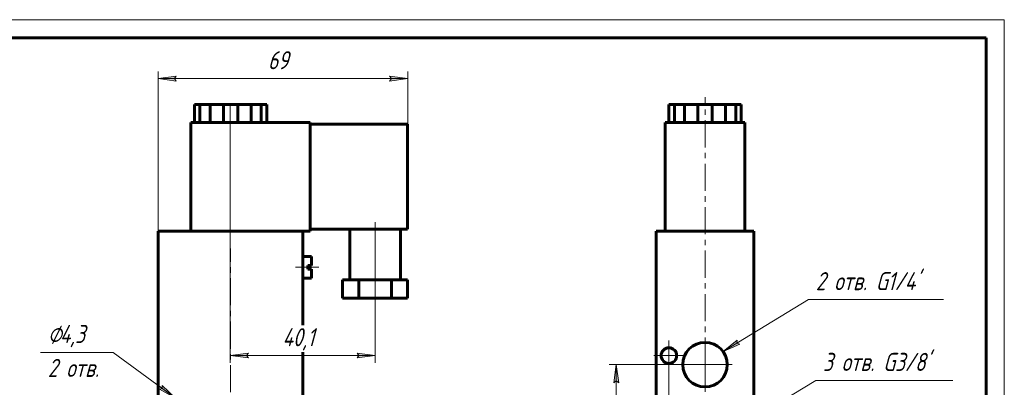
# Model space of a CAD drawing. Header units: millimetres. Extents: x 0 to 420, y 0 to 297.
# Tile 3 of 3: x 148 to 420, y 195 to 297. Entities that reach past the tile are written whole.
import ezdxf

# ---------------------------------------------------------------- set-up
doc = ezdxf.new("R2010")
doc.units = ezdxf.units.MM
for name, pattern in [('K5LT_AXLED', [12, 7.5, -1.5, 1.5, -1.5]), ('K5LT_BASIC', [0]), ('K5LT_THIN', [0])]:
    doc.linetypes.add(name, pattern=pattern)
doc.layers.add('Системный слой', color=7, linetype='Continuous')
doc.layers.add('Системный слой (1)', color=7, linetype='Continuous', true_color=0x6c6c6c)
doc.styles.add('KDIMTEXTSTYLE', font='txt', dxfattribs={"width": 0.96, "oblique": 15, "height": 5})
doc.styles.add('KTEXTSTYLE', font='txt', dxfattribs={"width": 0.96, "height": 5})
doc.dimstyles.new('KDIMSTYLE (1.00)', dxfattribs={"dimtxt": 5, "dimasz": 1, "dimexe": 2, "dimexo": 0, "dimgap": 1, "dimtad": 1, "dimtxsty": 'KDIMTEXTSTYLE', "dimsah": 1, "dimcen": 0, "dimdle": 1, "dimadec": 0, "dimazin": 0, "dimtfac": 0.667, "dimtmove": 0, "dimatfit": 3, "dimfxl": 1, "dimtvp": 1, "dimtolj": 1, "dimtzin": 0, "dimarcsym": 0})

# ---------------------------------------------------------------- blocks, each defined once
blk = doc.blocks.new('U0')
at = {"layer": 'Системный слой (1)', "color": 30, "linetype": 'K5LT_AXLED', "lineweight": 18, "true_color": 0xff8000}
for q in [(327.22, 208.36), (323.07, 204.21), (331.37, 204.21), (327.22, 200.06)]:
    blk.add_line((327.22, 204.21), q, dxfattribs=at)
blk = doc.blocks.new('U3')
at = {"layer": 'Системный слой (1)', "color": 30, "linetype": 'K5LT_AXLED', "lineweight": 18, "true_color": 0xff8000}
for q in [(337.22, 275.61), (329.07, 201.71), (345.37, 201.71), (337.22, 79.21)]:
    blk.add_line((337.22, 201.71), q, dxfattribs=at)
blk = doc.blocks.new('D2')
at = {"layer": 'Системный слой (1)'}
for points in [[(313.33, 196.71), (312.67, 201.71), (312.01, 196.71), (312.67, 197.21)], [(312.67, 156.71), (313.33, 161.71), (312.67, 161.21), (312.01, 161.71)]]:
    blk.add_hatch(color=7, dxfattribs=at).paths.add_polyline_path(points)
at = {"layer": 'Системный слой (1)', "color": 7, "linetype": 'K5LT_THIN', "lineweight": 18, "true_color": 0xffffff}
for p, q in [((337.22, 201.71), (310.67, 201.71)), ((312.01, 196.71), (312.67, 201.71)), ((312.67, 201.71), (313.33, 196.71)), ((312.67, 197.21), (312.01, 196.71)), ((313.33, 196.71), (312.67, 197.21)), ((312.67, 156.71), (312.01, 161.71)), ((312.01, 161.71), (312.67, 161.21)), ((312.67, 161.21), (313.33, 161.71)), ((313.33, 161.71), (312.67, 156.71)), ((337.22, 156.71), (310.67, 156.71))]:
    blk.add_line(p, q, dxfattribs=at)
blk.add_wipeout([(311.67, 175.39), (304.29, 175.39), (304.29, 182.72), (311.67, 182.72)]).dxf.layer = 'Системный слой (1)'
blk.add_line((312.67, 156.71), (312.67, 201.71), dxfattribs=at)
at = {"layer": 'Системный слой (1)', "color": 7, "insert": (305.08, 175.39), "char_height": 5, "attachment_point": 1, "rotation": 90, "style": 'KTEXTSTYLE'}
blk.add_mtext('\\fArial|b0|c204|p34;\\H5.0;\\W1.000;\\Q15;\\fGOST Type AU|b0|i0|c204|p34;\\Q15;\\W0.960;45', dxfattribs=at)
blk = doc.blocks.new('KDIMARROW_01')
at = {"layer": 'Системный слой'}
blk.add_hatch(color=0, dxfattribs=at).paths.add_polyline_path([(-5, -0.66), (0, 0), (-5, 0.66), (-4.5, 0)])
at = {"layer": 'Системный слой', "color": 0, "linetype": 'K5LT_THIN', "lineweight": 18}
for p, q in [((-4.5, 0), (-5, 0.66)), ((-5, 0.66), (0, 0)), ((0, 0), (-5, -0.66)), ((-5, -0.66), (-4.5, 0))]:
    blk.add_line(p, q, dxfattribs=at)
at = {"layer": 'Системный слой (1)', "color": 0, "linetype": 'K5LT_THIN', "lineweight": 18}
blk.add_line((102.89, 179.21), (101.89, 179.21), dxfattribs=at)
blk = doc.blocks.new('U5')
at = {"layer": 'Системный слой (1)'}
blk.add_hatch(color=7, dxfattribs=at).paths.add_polyline_path([(342.19, 205.33), (346.8, 207.36), (346.04, 207.66), (346.12, 208.48)])
at = {"layer": 'Системный слой (1)', "color": 7, "linetype": 'K5LT_THIN', "lineweight": 18, "true_color": 0xffffff}
for p, q in [((365.87, 219.7), (342.19, 205.33)), ((365.87, 219.7), (403.17, 219.7)), ((342.19, 205.33), (346.12, 208.48)), ((346.8, 207.36), (342.19, 205.33)), ((346.12, 208.48), (346.04, 207.66)), ((346.04, 207.66), (346.8, 207.36))]:
    blk.add_line(p, q, dxfattribs=at)
at = {"layer": 'Системный слой (1)', "color": 7, "insert": (367.87, 227.28), "char_height": 5, "attachment_point": 1, "style": 'KTEXTSTYLE'}
blk.add_mtext("\\fArial|b0|c204|p34;\\H5.0;\\W1.000;\\Q15;\\fGOST Type AU|b0|i0|c204|p34;\\Q15;\\W0.960;2 отв. G1/4'", dxfattribs=at)
blk = doc.blocks.new('D4')
at = {"layer": 'Системный слой (1)', "color": 7, "linetype": 'K5LT_THIN', "lineweight": 18, "true_color": 0xffffff}
for p, q in [((327.22, 204.21), (327.22, 129.53)), ((347.22, 154.21), (347.22, 129.53))]:
    blk.add_line(p, q, dxfattribs=at)
blk.add_wipeout([(333.13, 132.53), (333.13, 139.92), (340.98, 139.92), (340.98, 132.53)]).dxf.layer = 'Системный слой (1)'
at = {"layer": 'Системный слой (1)'}
for points in [[(327.22, 131.53), (332.22, 132.19), (331.72, 131.53), (332.22, 130.88)], [(347.22, 131.53), (342.22, 132.19), (342.72, 131.53), (342.22, 130.88)]]:
    blk.add_hatch(color=7, dxfattribs=at).paths.add_polyline_path(points)
at = {"layer": 'Системный слой (1)', "color": 7, "linetype": 'K5LT_THIN', "lineweight": 18, "true_color": 0xffffff}
for p, q in [((327.22, 131.53), (332.22, 132.19)), ((332.22, 130.88), (327.22, 131.53)), ((327.22, 131.53), (347.22, 131.53)), ((332.22, 132.19), (331.72, 131.53)), ((331.72, 131.53), (332.22, 130.88)), ((342.72, 131.53), (342.22, 132.19)), ((342.22, 132.19), (347.22, 131.53)), ((347.22, 131.53), (342.22, 130.88)), ((342.22, 130.88), (342.72, 131.53))]:
    blk.add_line(p, q, dxfattribs=at)
at = {"layer": 'Системный слой (1)', "color": 7, "insert": (333.13, 139.12), "char_height": 5, "attachment_point": 1, "style": 'KTEXTSTYLE'}
blk.add_mtext('\\fArial|b0|c204|p34;\\H5.0;\\W1.000;\\Q15;\\fGOST Type AU|b0|i0|c204|p34;\\Q15;\\W0.960;20', dxfattribs=at)
blk = doc.blocks.new('U6')
at = {"layer": 'Системный слой (1)'}
blk.add_hatch(color=7, dxfattribs=at).paths.add_polyline_path([(344.15, 183), (348.76, 185.03), (347.99, 185.34), (348.08, 186.16)])
at = {"layer": 'Системный слой (1)', "color": 7, "linetype": 'K5LT_THIN', "lineweight": 18, "true_color": 0xffffff}
for p, q in [((367.83, 197.37), (344.15, 183)), ((367.83, 197.37), (405.79, 197.37)), ((344.15, 183), (348.08, 186.16)), ((348.08, 186.16), (347.99, 185.34)), ((347.99, 185.34), (348.76, 185.03)), ((348.76, 185.03), (344.15, 183))]:
    blk.add_line(p, q, dxfattribs=at)
at = {"layer": 'Системный слой (1)', "color": 7, "insert": (369.83, 204.96), "char_height": 5, "attachment_point": 1, "style": 'KTEXTSTYLE'}
blk.add_mtext("\\fArial|b0|c204|p34;\\H5.0;\\W1.000;\\Q15;\\fGOST Type AU|b0|i0|c204|p34;\\Q15;\\W0.960;3 отв. G3/8'", dxfattribs=at)
blk = doc.blocks.new('D5')
at = {"layer": 'Системный слой (1)'}
for points in [[(190.72, 192.47), (187.08, 195.96), (187.09, 195.13), (186.3, 194.89)], [(198.62, 187.52), (194.19, 189.94), (197.84, 186.45), (197.83, 187.28)]]:
    blk.add_hatch(color=7, dxfattribs=at).paths.add_polyline_path(points)
at = {"layer": 'Системный слой (1)', "color": 7, "linetype": 'K5LT_THIN', "lineweight": 18, "true_color": 0xffffff}
for p, q in [((190.72, 192.47), (173.45, 205.11)), ((190.72, 192.47), (185.07, 196.61)), ((187.09, 195.13), (186.3, 194.89)), ((186.3, 194.89), (190.72, 192.47)), ((190.72, 192.47), (187.08, 195.96)), ((187.08, 195.96), (187.09, 195.13)), ((194.19, 189.94), (190.72, 192.47)), ((194.19, 189.94), (197.84, 186.45)), ((198.62, 187.52), (194.19, 189.94)), ((194.19, 189.94), (199.85, 185.81)), ((197.83, 187.28), (198.62, 187.52)), ((197.84, 186.45), (197.83, 187.28))]:
    blk.add_line(p, q, dxfattribs=at)
blk.add_wipeout([(155.44, 196.72), (155.44, 213.49), (170.81, 213.49), (170.81, 196.72)]).dxf.layer = 'Системный слой (1)'
blk.add_line((173.45, 205.11), (153.44, 205.11), dxfattribs=at)
at = {"layer": 'Системный слой (1)', "color": 7, "char_height": 5, "attachment_point": 1, "style": 'KTEXTSTYLE'}
for s, insert in [('\\fArial|b0|c204|p34;\\H5.0;\\W1.000;\\Q15;\\fGOST Type AU|b0|i0|c204|p34;\\Q15;\\W0.960;⌀', (155.44, 212.69)), ('\\fArial|b0|c204|p34;\\H5.0;\\W1.000;\\Q15;\\fGOST Type AU|b0|i0|c204|p34;\\Q15;\\W0.960;4,3', (158.75, 212.69)), ('\\fArial|b0|c204|p34;\\H5.0;\\W1.000;\\Q15;\\fGOST Type AU|b0|i0|c204|p34;\\Q15;\\W0.960;2 отв.', (155.44, 203.31))]:
    blk.add_mtext(s, dxfattribs=dict(at, insert=insert))
blk = doc.blocks.new('D6')
at = {"layer": 'Системный слой (1)'}
for points in [[(185.96, 280.73), (190.96, 281.39), (190.46, 280.73), (190.96, 280.07)], [(249.96, 280.07), (254.96, 280.73), (249.96, 281.39), (250.46, 280.73)]]:
    blk.add_hatch(color=7, dxfattribs=at).paths.add_polyline_path(points)
at = {"layer": 'Системный слой (1)', "color": 7, "linetype": 'K5LT_THIN', "lineweight": 18, "true_color": 0xffffff}
for p, q in [((185.96, 238.61), (185.96, 282.73)), ((185.96, 280.73), (190.96, 281.39)), ((190.96, 280.07), (185.96, 280.73)), ((190.96, 281.39), (190.46, 280.73)), ((190.46, 280.73), (190.96, 280.07)), ((250.46, 280.73), (249.96, 281.39)), ((249.96, 281.39), (254.96, 280.73)), ((254.96, 280.73), (249.96, 280.07)), ((249.96, 280.07), (250.46, 280.73)), ((254.96, 253.61), (254.96, 282.73))]:
    blk.add_line(p, q, dxfattribs=at)
blk.add_wipeout([(216.31, 281.73), (216.31, 289.11), (224.28, 289.11), (224.28, 281.73)]).dxf.layer = 'Системный слой (1)'
blk.add_line((185.96, 280.73), (254.96, 280.73), dxfattribs=at)
at = {"layer": 'Системный слой (1)', "color": 7, "insert": (216.31, 288.32), "char_height": 5, "attachment_point": 1, "style": 'KTEXTSTYLE'}
blk.add_mtext('\\fArial|b0|c204|p34;\\H5.0;\\W1.000;\\Q15;\\fGOST Type AU|b0|i0|c204|p34;\\Q15;\\W0.960;69', dxfattribs=at)
blk = doc.blocks.new('D7')
at = {"layer": 'Системный слой (1)'}
for points in [[(210.39, 204.21), (210.89, 204.86), (205.89, 204.21), (210.89, 203.55)], [(240.96, 203.55), (245.96, 204.21), (240.96, 204.86), (241.46, 204.21)]]:
    blk.add_hatch(color=7, dxfattribs=at).paths.add_polyline_path(points)
at = {"layer": 'Системный слой (1)', "color": 7, "linetype": 'K5LT_THIN', "lineweight": 18, "true_color": 0xffffff}
for p, q in [((205.89, 273.61), (205.89, 202.21)), ((245.96, 239.11), (245.96, 202.21)), ((205.89, 204.21), (210.89, 204.86)), ((210.89, 204.86), (210.39, 204.21)), ((241.46, 204.21), (240.96, 204.86)), ((240.96, 204.86), (245.96, 204.21)), ((210.89, 203.55), (205.89, 204.21)), ((210.39, 204.21), (210.89, 203.55)), ((245.96, 204.21), (240.96, 203.55)), ((240.96, 203.55), (241.46, 204.21))]:
    blk.add_line(p, q, dxfattribs=at)
blk.add_wipeout([(220.32, 205.21), (220.32, 212.59), (231.08, 212.59), (231.08, 205.21)]).dxf.layer = 'Системный слой (1)'
blk.add_line((205.89, 204.21), (245.96, 204.21), dxfattribs=at)
at = {"layer": 'Системный слой (1)', "color": 7, "insert": (220.32, 211.79), "char_height": 5, "attachment_point": 1, "style": 'KTEXTSTYLE'}
blk.add_mtext('\\fArial|b0|c204|p34;\\H5.0;\\W1.000;\\Q15;\\fGOST Type AU|b0|i0|c204|p34;\\Q15;\\W0.960;40,1', dxfattribs=at)
blk = doc.blocks.new('U15')
at = {"color": 7, "linetype": 'K5LT_THIN', "lineweight": 18, "true_color": 0xffffff}
for p, q in [((0, 297), (420, 297)), ((420, 297), (420, 0))]:
    blk.add_line(p, q, dxfattribs=at)
at = {"color": 143, "linetype": 'K5LT_BASIC', "lineweight": 60, "true_color": 0x33acca}
for p, q in [((20, 292), (415, 292)), ((415, 292), (415, 5))]:
    blk.add_line(p, q, dxfattribs=at)

msp = doc.modelspace()

# ---------------------------------------------------------------- linework, layer by layer
at = {"layer": 'Системный слой (1)', "color": 143, "linetype": 'K5LT_BASIC', "lineweight": 60, "true_color": 0x33acca}
for p, q in [((195.959, 273.606), (197.481, 273.606)), ((195.959, 268.606), (195.959, 273.606)), ((197.481, 268.606), (197.481, 273.606)), ((197.481, 273.606), (200.295, 273.606)), ((200.295, 273.606), (203.97, 273.606)), ((200.295, 268.606), (200.295, 273.606)), ((203.97, 273.606), (207.948, 273.606)), ((203.97, 268.606), (203.97, 273.606)), ((207.948, 273.606), (211.624, 273.606)), ((207.948, 268.606), (207.948, 273.606)), ((211.624, 273.606), (214.437, 273.606)), ((211.624, 268.606), (211.624, 273.606)), ((214.437, 273.606), (215.959, 273.606)), ((214.437, 268.606), (214.437, 273.606)), ((215.959, 268.606), (215.959, 273.606)), ((327.219, 273.606), (328.741, 273.606)), ((327.219, 268.606), (327.219, 273.606)), ((328.741, 273.606), (331.554, 273.606)), ((328.741, 268.606), (328.741, 273.606)), ((331.554, 273.606), (335.229, 273.606)), ((331.554, 268.606), (331.554, 273.606)), ((335.229, 273.606), (339.208, 273.606)), ((335.229, 268.606), (335.229, 273.606)), ((339.208, 273.606), (342.883, 273.606)), ((339.208, 268.606), (339.208, 273.606)), ((342.883, 268.606), (342.883, 273.606)), ((342.883, 273.606), (345.696, 273.606)), ((345.696, 273.606), (347.219, 273.606)), ((345.696, 268.606), (345.696, 273.606)), ((347.219, 268.606), (347.219, 273.606)), ((194.959, 238.606), (194.959, 268.606)), ((194.959, 268.606), (227.959, 268.606)), ((227.959, 238.606), (227.959, 268.606)), ((227.959, 268.106), (254.959, 268.106)), ((254.959, 268.106), (254.959, 239.106)), ((326.219, 268.606), (348.219, 268.606)), ((326.219, 238.606), (326.219, 268.606)), ((348.219, 238.606), (348.219, 268.606)), ((225.959, 238.606), (185.959, 238.606)), ((185.959, 238.606), (185.959, 119.806)), ((225.959, 238.606), (225.959, 158.206)), ((225.959, 238.606), (227.959, 238.606)), ((227.959, 239.106), (254.959, 239.106)), ((238.959, 239.106), (238.959, 225.106)), ((252.959, 239.106), (252.959, 225.106)), ((323.719, 238.606), (323.719, 119.806)), ((350.719, 238.606), (323.719, 238.606)), ((350.719, 238.606), (350.719, 119.806)), ((225.959, 231.606), (228.359, 231.606)), ((228.359, 231.606), (228.359, 229.106)), ((227.359, 229.106), (227.359, 228.106)), ((227.359, 229.106), (228.359, 229.106)), ((227.359, 228.106), (228.359, 228.106)), ((228.359, 228.106), (228.359, 225.606)), ((225.959, 225.606), (228.359, 225.606)), ((241.459, 225.106), (236.959, 225.106)), ((236.959, 225.106), (236.959, 220.106)), ((250.459, 225.106), (241.459, 225.106)), ((241.459, 225.106), (241.459, 220.106)), ((254.959, 225.106), (250.459, 225.106)), ((250.459, 225.106), (250.459, 220.106)), ((254.959, 225.106), (254.959, 220.106)), ((241.459, 220.106), (236.959, 220.106)), ((250.459, 220.106), (241.459, 220.106)), ((254.959, 220.106), (250.459, 220.106))]:
    msp.add_line(p, q, dxfattribs=at)
at = {"layer": 'Системный слой (1)', "color": 30, "linetype": 'K5LT_AXLED', "lineweight": 18, "true_color": 0xff8000}
for p, q in [((245.959, 223.106), (245.959, 241.106)), ((223.959, 228.606), (230.359, 228.606))]:
    msp.add_line(p, q, dxfattribs=at)
at = {"layer": 'Системный слой (1)', "color": 143, "linetype": 'K5LT_BASIC', "lineweight": 60, "true_color": 0x33acca}
for centre, radius in [((337.219, 201.706), 6.15), ((327.219, 204.206), 2.15)]:
    msp.add_circle(centre, radius, dxfattribs=at)

# ---------------------------------------------------------------- block references
at = {"layer": 'Системный слой (1)'}
for name in ['U3', 'U5', 'U0']:
    msp.add_blockref(name, (0, 0), dxfattribs=at)

# ---------------------------------------------------------------- next in the draw order: dimensions: what is measured, and where the dimension line sits
at = {"layer": 'Системный слой (1)', "color": 7}
dim = msp.add_linear_dim(base=(185.959, 280.732), p1=(254.959, 253.606), p2=(185.959, 238.606), dimstyle='KDIMSTYLE (1.00)', override={"dimexo": 0, "dimpost": '\\fGOST Type AU|b0|c204|p34;\\H5.0;\\W0.960;\\Q15;<>', "dimblk1": 'KDIMARROW_01', "dimblk2": 'KDIMARROW_01', "dimse1": 0, "dimse2": 0, "dimclrt": 7, "dimtol": 1, "dimtp": 0, "dimtm": 0, "dimtdec": 5, "dimtolj": 1}, dxfattribs=at)
dim.commit()
dim.dimension.update_dxf_attribs({"geometry": 'D6', "text_midpoint": (220.459, 280.732), "dimtype": 160})
dim = msp.add_diameter_dim_2p(p1=(194.195, 189.937), p2=(190.723, 192.475), dimstyle='KDIMSTYLE (1.00)', override={"dimtih": 1, "dimtoh": 1, "dimpost": '\\fGOST Type AU|b0|c204|p34;\\H5.0;\\W0.960;\\Q15;<>\\X\\fGOST Type AU|b0|c204|p34;\\H5.0;\\W0.960;\\Q15;\\fGOST Type AU|b0|i0|c204|p34;\\Q15;2 отв.', "dimblk1": 'KDIMARROW_01', "dimblk2": 'KDIMARROW_01', "dimclrt": 7, "dimtol": 1, "dimtp": 0, "dimtm": 0, "dimtdec": 5, "dimtmove": 1, "dimatfit": 2, "dimtolj": 1}, dxfattribs=at)
dim.commit()
dim.dimension.update_dxf_attribs({"geometry": 'D5', "text_midpoint": (171.446, 205.107)})
dim = msp.add_linear_dim(base=(312.67, 156.706), p1=(337.219, 201.706), p2=(337.219, 156.706), angle=90, dimstyle='KDIMSTYLE (1.00)', override={"dimexo": 0, "dimpost": '\\fGOST Type AU|b0|c204|p34;\\H5.0;\\W0.960;\\Q15;<>', "dimblk1": 'KDIMARROW_01', "dimblk2": 'KDIMARROW_01', "dimse1": 0, "dimse2": 0, "dimclrt": 7, "dimtol": 1, "dimtp": 0, "dimtm": 0, "dimtdec": 5, "dimtolj": 1}, dxfattribs=at)
dim.commit()
dim.dimension.update_dxf_attribs({"geometry": 'D2', "text_midpoint": (312.67, 179.206), "dimtype": 160})

# ---------------------------------------------------------------- next in the draw order: linework, layer by layer
at = {"layer": 'Системный слой (1)', "color": 30, "linetype": 'K5LT_AXLED', "lineweight": 18, "true_color": 0xff8000}
msp.add_line((205.893, 266.606), (205.893, 273.606), dxfattribs=at)

# ---------------------------------------------------------------- next in the draw order: dimensions: what is measured, and where the dimension line sits
at = {"layer": 'Системный слой (1)', "color": 7}
dim = msp.add_linear_dim(base=(327.219, 131.534), p1=(347.219, 154.206), p2=(327.219, 204.206), dimstyle='KDIMSTYLE (1.00)', override={"dimexo": 0, "dimpost": '\\fGOST Type AU|b0|c204|p34;\\H5.0;\\W0.960;\\Q15;<>', "dimblk1": 'KDIMARROW_01', "dimblk2": 'KDIMARROW_01', "dimse1": 0, "dimse2": 0, "dimclrt": 7, "dimtol": 1, "dimtp": 0, "dimtm": 0, "dimtdec": 5, "dimtolj": 1}, dxfattribs=at)
dim.commit()
dim.dimension.update_dxf_attribs({"geometry": 'D4', "text_midpoint": (337.219, 131.534), "dimtype": 160})

# ---------------------------------------------------------------- next in the draw order: block references
at = {"layer": 'Системный слой (1)'}
msp.add_blockref('U6', (0, 0), dxfattribs=at)

# ---------------------------------------------------------------- next in the draw order: dimensions: what is measured, and where the dimension line sits
at = {"layer": 'Системный слой (1)', "color": 7}
dim = msp.add_linear_dim(base=(205.893, 204.206), p1=(245.959, 239.106), p2=(205.893, 273.606), dimstyle='KDIMSTYLE (1.00)', override={"dimexo": 0, "dimpost": '\\fGOST Type AU|b0|c204|p34;\\H5.0;\\W0.960;\\Q15;<>', "dimblk1": 'KDIMARROW_01', "dimblk2": 'KDIMARROW_01', "dimse1": 0, "dimse2": 0, "dimclrt": 7, "dimtol": 1, "dimtp": 0, "dimtm": 0, "dimtdec": 5, "dimtolj": 1}, dxfattribs=at)
dim.commit()
dim.dimension.update_dxf_attribs({"geometry": 'D7', "text_midpoint": (225.926, 204.206), "dimtype": 160})

# ---------------------------------------------------------------- next in the draw order: linework, layer by layer
at = {"layer": 'Системный слой (1)', "color": 30, "linetype": 'K5LT_AXLED', "lineweight": 18, "true_color": 0xff8000}
msp.add_line((205.893, 273.606), (205.96, 82.806), dxfattribs=at)

# ---------------------------------------------------------------- next in the draw order: block references
msp.add_blockref('U15', (0, 0))

doc.saveas('drawing.dxf')
